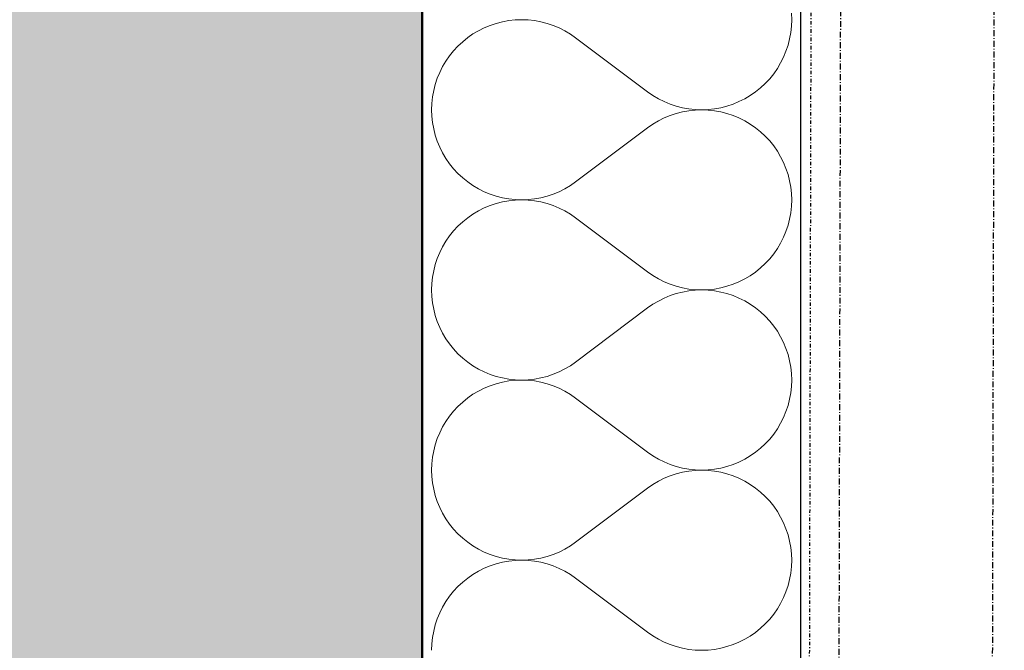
# Model space of a CAD drawing. Header units: millimetres. Extents: x -24674 to 2959, y -2716 to 20653.
# Tile 80 of 161: x -492 to -76, y 2171 to 2438. Entities that reach past the tile are written whole.
import ezdxf

# ---------------------------------------------------------------- set-up
doc = ezdxf.new("R2010")
doc.units = ezdxf.units.MM
doc.header["$MEASUREMENT"] = 0
for name, pattern in [('Wipeout_Contour', [1000, 0, -1000]), ('Čerchovaná M', [4.5, 2.5, -0.85, 0.3, -0.85]), ('Čerchovaná S', [3.5, 1.5, -0.85, 0.3, -0.85])]:
    doc.linetypes.add(name, pattern=pattern)
for name, color, linetype in [('9._POHLED ZÁPADNÍ_1_Nové_Konstrukce - krov', 7, 'Continuous'), ('9._POHLED ZÁPADNÍ_1_Nové_Konstrukce - nosné', 7, 'Continuous'), ('9._POHLED ZÁPADNÍ_1_Nové_Výplně - Povrchové', 7, 'Continuous'), ('9._POHLED ZÁPADNÍ_1_Nové_Výplně – Řezové', 7, 'Continuous'), ('9._POHLED ZÁPADNÍ_1_VÝTAH VAR 1', 7, 'Continuous')]:
    doc.layers.add(name, color=color, linetype=linetype)

# ---------------------------------------------------------------- blocks, each defined once
blk = doc.blocks.new('*X13', base_point=(-27719.5, -6043.99))
at = {"layer": '9._POHLED ZÁPADNÍ_1_Nové_Výplně – Řezové', "color": 21, "linetype": 'Continuous', "lineweight": 20, "true_color": 0xffaaaa}
for p, q in [((-285.19, 2437.71), (-287.87, 2437.23)), ((-282.48, 2438), (-285.19, 2437.71)), ((-279.76, 2438.1), (-282.48, 2438)), ((-277.05, 2438), (-279.76, 2438.1)), ((-274.34, 2437.7), (-277.05, 2438)), ((-165.5, 2438.1), (-165.6, 2440.81)), ((-165.6, 2435.38), (-165.5, 2438.1)), ((-295.6, 2434.66), (-298.03, 2433.44)), ((-293.08, 2435.7), (-295.6, 2434.66)), ((-290.5, 2436.56), (-293.08, 2435.7)), ((-287.87, 2437.23), (-290.5, 2436.56)), ((-271.66, 2437.22), (-274.34, 2437.7)), ((-269.03, 2436.54), (-271.66, 2437.22)), ((-266.45, 2435.68), (-269.03, 2436.54)), ((-263.93, 2434.64), (-266.45, 2435.68)), ((-261.5, 2433.42), (-263.93, 2434.64)), ((-165.89, 2432.67), (-165.6, 2435.38)), ((-302.61, 2430.51), (-304.73, 2428.8)), ((-300.37, 2432.06), (-302.61, 2430.51)), ((-298.03, 2433.44), (-300.37, 2432.06)), ((-259.16, 2432.03), (-261.5, 2433.42)), ((-256.93, 2430.48), (-259.16, 2432.03)), ((-256.93, 2430.48), (-226.46, 2407.62)), ((-167.05, 2427.36), (-166.37, 2429.99)), ((-166.37, 2429.99), (-165.89, 2432.67)), ((-306.72, 2426.95), (-308.57, 2424.96)), ((-304.73, 2428.8), (-306.72, 2426.95)), ((-167.91, 2424.78), (-167.05, 2427.36)), ((-310.28, 2422.84), (-311.83, 2420.6)), ((-308.57, 2424.96), (-310.28, 2422.84)), ((-170.17, 2419.83), (-168.95, 2422.26)), ((-168.95, 2422.26), (-167.91, 2424.78)), ((-313.22, 2418.26), (-314.44, 2415.83)), ((-311.83, 2420.6), (-313.22, 2418.26)), ((-173.11, 2415.26), (-171.56, 2417.49)), ((-171.56, 2417.49), (-170.17, 2419.83)), ((-315.48, 2413.32), (-316.34, 2410.74)), ((-314.44, 2415.83), (-315.48, 2413.32)), ((-176.67, 2411.15), (-174.81, 2413.14)), ((-174.81, 2413.14), (-173.11, 2415.26)), ((-316.34, 2410.74), (-317.01, 2408.1)), ((-180.78, 2407.59), (-178.66, 2409.3)), ((-178.66, 2409.3), (-176.67, 2411.15)), ((-317.5, 2405.42), (-317.79, 2402.72)), ((-317.01, 2408.1), (-317.5, 2405.42)), ((-226.46, 2407.62), (-224.22, 2406.07)), ((-224.22, 2406.07), (-221.88, 2404.68)), ((-221.88, 2404.68), (-219.45, 2403.46)), ((-187.79, 2403.44), (-185.36, 2404.65)), ((-185.36, 2404.65), (-183.02, 2406.04)), ((-183.02, 2406.04), (-180.78, 2407.59)), ((-317.79, 2402.72), (-317.88, 2400)), ((-219.45, 2403.46), (-216.94, 2402.41)), ((-216.94, 2402.41), (-214.36, 2401.55)), ((-214.36, 2401.55), (-211.72, 2400.88)), ((-211.72, 2400.88), (-209.05, 2400.39)), ((-209.05, 2400.39), (-206.34, 2400.1)), ((-200.9, 2400.1), (-198.2, 2400.38)), ((-198.2, 2400.38), (-195.52, 2400.87)), ((-195.52, 2400.87), (-192.88, 2401.54)), ((-192.88, 2401.54), (-190.3, 2402.4)), ((-190.3, 2402.4), (-187.79, 2403.44)), ((-317.88, 2400), (-317.79, 2397.28)), ((-317.79, 2397.28), (-317.5, 2394.58)), ((-219.45, 2396.54), (-221.88, 2395.32)), ((-216.94, 2397.59), (-219.45, 2396.54)), ((-214.36, 2398.45), (-216.94, 2397.59)), ((-211.72, 2399.12), (-214.36, 2398.45)), ((-209.05, 2399.61), (-211.72, 2399.12)), ((-206.34, 2399.9), (-209.05, 2399.61)), ((-206.34, 2400.1), (-203.62, 2400)), ((-203.62, 2400), (-206.34, 2399.9)), ((-203.62, 2400), (-200.9, 2400.1)), ((-200.9, 2399.9), (-203.62, 2400)), ((-198.2, 2399.62), (-200.9, 2399.9)), ((-195.52, 2399.13), (-198.2, 2399.62)), ((-192.88, 2398.46), (-195.52, 2399.13)), ((-190.3, 2397.6), (-192.88, 2398.46)), ((-187.79, 2396.56), (-190.3, 2397.6)), ((-185.36, 2395.35), (-187.79, 2396.56)), ((-317.5, 2394.58), (-317.01, 2391.9)), ((-317.01, 2391.9), (-316.34, 2389.26)), ((-256.93, 2369.52), (-226.46, 2392.38)), ((-224.22, 2393.93), (-226.46, 2392.38)), ((-221.88, 2395.32), (-224.22, 2393.93)), ((-183.02, 2393.96), (-185.36, 2395.35)), ((-180.78, 2392.41), (-183.02, 2393.96)), ((-178.66, 2390.7), (-180.78, 2392.41)), ((-316.34, 2389.26), (-315.48, 2386.68)), ((-176.67, 2388.85), (-178.66, 2390.7)), ((-174.81, 2386.86), (-176.67, 2388.85)), ((-315.48, 2386.68), (-314.44, 2384.17)), ((-314.44, 2384.17), (-313.22, 2381.74)), ((-173.11, 2384.74), (-174.81, 2386.86)), ((-171.56, 2382.51), (-173.11, 2384.74)), ((-313.22, 2381.74), (-311.83, 2379.4)), ((-311.83, 2379.4), (-310.28, 2377.16)), ((-170.17, 2380.17), (-171.56, 2382.51)), ((-168.95, 2377.74), (-170.17, 2380.17)), ((-310.28, 2377.16), (-308.57, 2375.04)), ((-167.91, 2375.22), (-168.95, 2377.74)), ((-167.05, 2372.64), (-167.91, 2375.22)), ((-308.57, 2375.04), (-306.72, 2373.05)), ((-306.72, 2373.05), (-304.73, 2371.2)), ((-304.73, 2371.2), (-302.61, 2369.49)), ((-166.37, 2370.01), (-167.05, 2372.64)), ((-302.61, 2369.49), (-300.37, 2367.94)), ((-300.37, 2367.94), (-298.03, 2366.56)), ((-261.5, 2366.58), (-259.16, 2367.97)), ((-259.16, 2367.97), (-256.93, 2369.52)), ((-165.89, 2367.33), (-166.37, 2370.01)), ((-165.6, 2364.62), (-165.89, 2367.33)), ((-298.03, 2366.56), (-295.6, 2365.34)), ((-295.6, 2365.34), (-293.08, 2364.3)), ((-293.08, 2364.3), (-290.5, 2363.44)), ((-290.5, 2363.44), (-287.87, 2362.77)), ((-287.87, 2362.77), (-285.19, 2362.29)), ((-274.34, 2362.3), (-271.66, 2362.78)), ((-271.66, 2362.78), (-269.03, 2363.46)), ((-269.03, 2363.46), (-266.45, 2364.32)), ((-266.45, 2364.32), (-263.93, 2365.36)), ((-263.93, 2365.36), (-261.5, 2366.58)), ((-165.5, 2361.9), (-165.6, 2364.62)), ((-293.08, 2359.51), (-295.6, 2358.47)), ((-290.5, 2360.37), (-293.08, 2359.51)), ((-287.87, 2361.04), (-290.5, 2360.37)), ((-285.19, 2361.52), (-287.87, 2361.04)), ((-285.19, 2362.29), (-282.48, 2362)), ((-282.48, 2361.81), (-285.19, 2361.52)), ((-282.48, 2362), (-279.76, 2361.9)), ((-279.76, 2361.9), (-282.48, 2361.81)), ((-279.76, 2361.9), (-277.05, 2362)), ((-277.05, 2361.81), (-279.76, 2361.9)), ((-277.05, 2362), (-274.34, 2362.3)), ((-274.34, 2361.51), (-277.05, 2361.81)), ((-271.66, 2361.03), (-274.34, 2361.51)), ((-269.03, 2360.35), (-271.66, 2361.03)), ((-266.45, 2359.49), (-269.03, 2360.35)), ((-263.93, 2358.45), (-266.45, 2359.49)), ((-165.89, 2356.48), (-165.6, 2359.19)), ((-165.6, 2359.19), (-165.5, 2361.9)), ((-300.37, 2355.87), (-302.61, 2354.31)), ((-298.03, 2357.25), (-300.37, 2355.87)), ((-295.6, 2358.47), (-298.03, 2357.25)), ((-261.5, 2357.23), (-263.93, 2358.45)), ((-259.16, 2355.84), (-261.5, 2357.23)), ((-256.93, 2354.29), (-259.16, 2355.84)), ((-166.37, 2353.8), (-165.89, 2356.48)), ((-306.72, 2350.76), (-308.57, 2348.76)), ((-304.73, 2352.61), (-306.72, 2350.76)), ((-302.61, 2354.31), (-304.73, 2352.61)), ((-256.93, 2354.29), (-226.46, 2331.43)), ((-167.91, 2348.59), (-167.05, 2351.17)), ((-167.05, 2351.17), (-166.37, 2353.8)), ((-310.28, 2346.65), (-311.83, 2344.41)), ((-308.57, 2348.76), (-310.28, 2346.65)), ((-170.17, 2343.64), (-168.95, 2346.07)), ((-168.95, 2346.07), (-167.91, 2348.59)), ((-313.22, 2342.07), (-314.44, 2339.64)), ((-311.83, 2344.41), (-313.22, 2342.07)), ((-171.56, 2341.3), (-170.17, 2343.64)), ((-314.44, 2339.64), (-315.48, 2337.13)), ((-174.81, 2336.95), (-173.11, 2339.07)), ((-173.11, 2339.07), (-171.56, 2341.3)), ((-316.34, 2334.55), (-317.01, 2331.91)), ((-315.48, 2337.13), (-316.34, 2334.55)), ((-178.66, 2333.11), (-176.67, 2334.96)), ((-176.67, 2334.96), (-174.81, 2336.95)), ((-317.01, 2331.91), (-317.5, 2329.23)), ((-226.46, 2331.43), (-224.22, 2329.88)), ((-224.22, 2329.88), (-221.88, 2328.48)), ((-185.36, 2328.46), (-183.02, 2329.85)), ((-183.02, 2329.85), (-180.78, 2331.4)), ((-180.78, 2331.4), (-178.66, 2333.11)), ((-317.79, 2326.53), (-317.88, 2323.81)), ((-317.5, 2329.23), (-317.79, 2326.53)), ((-221.88, 2328.48), (-219.45, 2327.27)), ((-219.45, 2327.27), (-216.94, 2326.22)), ((-216.94, 2326.22), (-214.36, 2325.36)), ((-214.36, 2325.36), (-211.72, 2324.69)), ((-195.52, 2324.68), (-192.88, 2325.35)), ((-192.88, 2325.35), (-190.3, 2326.2)), ((-190.3, 2326.2), (-187.79, 2327.24)), ((-187.79, 2327.24), (-185.36, 2328.46)), ((-317.88, 2323.81), (-317.79, 2321.09)), ((-317.79, 2321.09), (-317.5, 2318.39)), ((-216.94, 2321.4), (-219.45, 2320.35)), ((-214.36, 2322.26), (-216.94, 2321.4)), ((-211.72, 2322.93), (-214.36, 2322.26)), ((-211.72, 2324.69), (-209.05, 2324.2)), ((-209.05, 2323.42), (-211.72, 2322.93)), ((-209.05, 2324.2), (-206.34, 2323.91)), ((-206.34, 2323.71), (-209.05, 2323.42)), ((-206.34, 2323.91), (-203.62, 2323.81)), ((-203.62, 2323.81), (-206.34, 2323.71)), ((-203.62, 2323.81), (-200.9, 2323.9)), ((-200.9, 2323.71), (-203.62, 2323.81)), ((-200.9, 2323.9), (-198.2, 2324.19)), ((-198.2, 2323.42), (-200.9, 2323.71)), ((-198.2, 2324.19), (-195.52, 2324.68)), ((-195.52, 2322.94), (-198.2, 2323.42)), ((-192.88, 2322.27), (-195.52, 2322.94)), ((-190.3, 2321.41), (-192.88, 2322.27)), ((-187.79, 2320.37), (-190.3, 2321.41)), ((-317.5, 2318.39), (-317.01, 2315.71)), ((-224.22, 2317.74), (-226.46, 2316.19)), ((-221.88, 2319.13), (-224.22, 2317.74)), ((-219.45, 2320.35), (-221.88, 2319.13)), ((-185.36, 2319.16), (-187.79, 2320.37)), ((-183.02, 2317.77), (-185.36, 2319.16)), ((-180.78, 2316.22), (-183.02, 2317.77)), ((-317.01, 2315.71), (-316.34, 2313.07)), ((-316.34, 2313.07), (-315.48, 2310.49)), ((-256.93, 2293.33), (-226.46, 2316.19)), ((-178.66, 2314.51), (-180.78, 2316.22)), ((-176.67, 2312.66), (-178.66, 2314.51)), ((-315.48, 2310.49), (-314.44, 2307.98)), ((-174.81, 2310.67), (-176.67, 2312.66)), ((-173.11, 2308.55), (-174.81, 2310.67)), ((-171.56, 2306.32), (-173.11, 2308.55)), ((-314.44, 2307.98), (-313.22, 2305.55)), ((-313.22, 2305.55), (-311.83, 2303.21)), ((-170.17, 2303.98), (-171.56, 2306.32)), ((-311.83, 2303.21), (-310.28, 2300.97)), ((-310.28, 2300.97), (-308.57, 2298.85)), ((-168.95, 2301.55), (-170.17, 2303.98)), ((-167.91, 2299.03), (-168.95, 2301.55)), ((-308.57, 2298.85), (-306.72, 2296.86)), ((-306.72, 2296.86), (-304.73, 2295.01)), ((-167.05, 2296.45), (-167.91, 2299.03)), ((-166.37, 2293.82), (-167.05, 2296.45)), ((-304.73, 2295.01), (-302.61, 2293.3)), ((-302.61, 2293.3), (-300.37, 2291.75)), ((-259.16, 2291.78), (-256.93, 2293.33)), ((-165.89, 2291.14), (-166.37, 2293.82)), ((-300.37, 2291.75), (-298.03, 2290.37)), ((-298.03, 2290.37), (-295.6, 2289.15)), ((-295.6, 2289.15), (-293.08, 2288.11)), ((-293.08, 2288.11), (-290.5, 2287.25)), ((-269.03, 2287.27), (-266.45, 2288.13)), ((-266.45, 2288.13), (-263.93, 2289.17)), ((-263.93, 2289.17), (-261.5, 2290.39)), ((-261.5, 2290.39), (-259.16, 2291.78)), ((-165.6, 2288.43), (-165.89, 2291.14)), ((-165.5, 2285.71), (-165.6, 2288.43)), ((-290.5, 2284.18), (-293.08, 2283.32)), ((-290.5, 2287.25), (-287.87, 2286.58)), ((-287.87, 2284.85), (-290.5, 2284.18)), ((-287.87, 2286.58), (-285.19, 2286.1)), ((-285.19, 2285.33), (-287.87, 2284.85)), ((-285.19, 2286.1), (-282.48, 2285.81)), ((-282.48, 2285.62), (-285.19, 2285.33)), ((-282.48, 2285.81), (-279.76, 2285.71)), ((-279.76, 2285.71), (-282.48, 2285.62)), ((-279.76, 2285.71), (-277.05, 2285.81)), ((-277.05, 2285.62), (-279.76, 2285.71)), ((-277.05, 2285.81), (-274.34, 2286.11)), ((-274.34, 2285.32), (-277.05, 2285.62)), ((-274.34, 2286.11), (-271.66, 2286.59)), ((-271.66, 2284.84), (-274.34, 2285.32)), ((-271.66, 2286.59), (-269.03, 2287.27)), ((-269.03, 2284.16), (-271.66, 2284.84)), ((-266.45, 2283.3), (-269.03, 2284.16)), ((-165.6, 2283), (-165.5, 2285.71)), ((-300.37, 2279.68), (-302.61, 2278.12)), ((-298.03, 2281.06), (-300.37, 2279.68)), ((-295.6, 2282.28), (-298.03, 2281.06)), ((-293.08, 2283.32), (-295.6, 2282.28)), ((-263.93, 2282.26), (-266.45, 2283.3)), ((-261.5, 2281.04), (-263.93, 2282.26)), ((-259.16, 2279.65), (-261.5, 2281.04)), ((-256.93, 2278.1), (-259.16, 2279.65)), ((-166.37, 2277.61), (-165.89, 2280.29)), ((-165.89, 2280.29), (-165.6, 2283)), ((-304.73, 2276.42), (-306.72, 2274.57)), ((-302.61, 2278.12), (-304.73, 2276.42)), ((-256.93, 2278.1), (-226.46, 2255.24)), ((-167.05, 2274.98), (-166.37, 2277.61)), ((-308.57, 2272.57), (-310.28, 2270.46)), ((-306.72, 2274.57), (-308.57, 2272.57)), ((-168.95, 2269.88), (-167.91, 2272.4)), ((-167.91, 2272.4), (-167.05, 2274.98)), ((-311.83, 2268.22), (-313.22, 2265.88)), ((-310.28, 2270.46), (-311.83, 2268.22)), ((-171.56, 2265.11), (-170.17, 2267.45)), ((-170.17, 2267.45), (-168.95, 2269.88)), ((-314.44, 2263.45), (-315.48, 2260.94)), ((-313.22, 2265.88), (-314.44, 2263.45)), ((-174.81, 2260.76), (-173.11, 2262.88)), ((-173.11, 2262.88), (-171.56, 2265.11)), ((-315.48, 2260.94), (-316.34, 2258.36)), ((-178.66, 2256.92), (-176.67, 2258.77)), ((-176.67, 2258.77), (-174.81, 2260.76)), ((-317.01, 2255.72), (-317.5, 2253.04)), ((-316.34, 2258.36), (-317.01, 2255.72)), ((-226.46, 2255.24), (-224.22, 2253.68)), ((-183.02, 2253.66), (-180.78, 2255.21)), ((-180.78, 2255.21), (-178.66, 2256.92)), ((-317.79, 2250.34), (-317.88, 2247.62)), ((-317.5, 2253.04), (-317.79, 2250.34)), ((-224.22, 2253.68), (-221.88, 2252.29)), ((-221.88, 2252.29), (-219.45, 2251.07)), ((-219.45, 2251.07), (-216.94, 2250.03)), ((-190.3, 2250.01), (-187.79, 2251.05)), ((-187.79, 2251.05), (-185.36, 2252.27)), ((-185.36, 2252.27), (-183.02, 2253.66)), ((-317.88, 2247.62), (-317.79, 2244.9)), ((-216.94, 2250.03), (-214.36, 2249.17)), ((-214.36, 2246.07), (-216.94, 2245.21)), ((-214.36, 2249.17), (-211.72, 2248.5)), ((-211.72, 2246.74), (-214.36, 2246.07)), ((-211.72, 2248.5), (-209.05, 2248.01)), ((-209.05, 2247.23), (-211.72, 2246.74)), ((-209.05, 2248.01), (-206.34, 2247.72)), ((-206.34, 2247.52), (-209.05, 2247.23)), ((-206.34, 2247.72), (-203.62, 2247.62)), ((-203.62, 2247.62), (-206.34, 2247.52)), ((-203.62, 2247.62), (-200.9, 2247.71)), ((-200.9, 2247.52), (-203.62, 2247.62)), ((-200.9, 2247.71), (-198.2, 2248)), ((-198.2, 2247.23), (-200.9, 2247.52)), ((-198.2, 2248), (-195.52, 2248.49)), ((-195.52, 2246.75), (-198.2, 2247.23)), ((-195.52, 2248.49), (-192.88, 2249.16)), ((-192.88, 2246.08), (-195.52, 2246.75)), ((-192.88, 2249.16), (-190.3, 2250.01)), ((-190.3, 2245.22), (-192.88, 2246.08)), ((-317.79, 2244.9), (-317.5, 2242.2)), ((-317.5, 2242.2), (-317.01, 2239.52)), ((-221.88, 2242.94), (-224.22, 2241.55)), ((-219.45, 2244.16), (-221.88, 2242.94)), ((-216.94, 2245.21), (-219.45, 2244.16)), ((-187.79, 2244.18), (-190.3, 2245.22)), ((-185.36, 2242.97), (-187.79, 2244.18)), ((-183.02, 2241.58), (-185.36, 2242.97)), ((-317.01, 2239.52), (-316.34, 2236.88)), ((-256.93, 2217.14), (-226.46, 2240)), ((-224.22, 2241.55), (-226.46, 2240)), ((-180.78, 2240.03), (-183.02, 2241.58)), ((-178.66, 2238.32), (-180.78, 2240.03)), ((-176.67, 2236.47), (-178.66, 2238.32)), ((-316.34, 2236.88), (-315.48, 2234.3)), ((-315.48, 2234.3), (-314.44, 2231.79)), ((-174.81, 2234.48), (-176.67, 2236.47)), ((-173.11, 2232.36), (-174.81, 2234.48)), ((-314.44, 2231.79), (-313.22, 2229.36)), ((-171.56, 2230.13), (-173.11, 2232.36)), ((-170.17, 2227.79), (-171.56, 2230.13)), ((-313.22, 2229.36), (-311.83, 2227.02)), ((-311.83, 2227.02), (-310.28, 2224.78)), ((-168.95, 2225.36), (-170.17, 2227.79)), ((-167.91, 2222.84), (-168.95, 2225.36)), ((-310.28, 2224.78), (-308.57, 2222.66)), ((-308.57, 2222.66), (-306.72, 2220.67)), ((-167.05, 2220.26), (-167.91, 2222.84)), ((-306.72, 2220.67), (-304.73, 2218.82)), ((-304.73, 2218.82), (-302.61, 2217.11)), ((-302.61, 2217.11), (-300.37, 2215.56)), ((-259.16, 2215.59), (-256.93, 2217.14)), ((-166.37, 2217.62), (-167.05, 2220.26)), ((-165.89, 2214.95), (-166.37, 2217.62)), ((-300.37, 2215.56), (-298.03, 2214.18)), ((-298.03, 2214.18), (-295.6, 2212.96)), ((-295.6, 2212.96), (-293.08, 2211.92)), ((-266.45, 2211.94), (-263.93, 2212.98)), ((-263.93, 2212.98), (-261.5, 2214.2)), ((-261.5, 2214.2), (-259.16, 2215.59)), ((-165.6, 2212.24), (-165.89, 2214.95)), ((-293.08, 2211.92), (-290.5, 2211.06)), ((-290.5, 2211.06), (-287.87, 2210.39)), ((-287.87, 2208.66), (-290.5, 2207.99)), ((-287.87, 2210.39), (-285.19, 2209.91)), ((-285.19, 2209.14), (-287.87, 2208.66)), ((-285.19, 2209.91), (-282.48, 2209.62)), ((-282.48, 2209.43), (-285.19, 2209.14)), ((-282.48, 2209.62), (-279.76, 2209.52)), ((-279.76, 2209.52), (-282.48, 2209.43)), ((-279.76, 2209.52), (-277.05, 2209.62)), ((-277.05, 2209.42), (-279.76, 2209.52)), ((-277.05, 2209.62), (-274.34, 2209.92)), ((-274.34, 2209.13), (-277.05, 2209.42)), ((-274.34, 2209.92), (-271.66, 2210.4)), ((-271.66, 2208.65), (-274.34, 2209.13)), ((-271.66, 2210.4), (-269.03, 2211.08)), ((-269.03, 2207.97), (-271.66, 2208.65)), ((-269.03, 2211.08), (-266.45, 2211.94)), ((-165.5, 2209.52), (-165.6, 2212.24)), ((-165.6, 2206.81), (-165.5, 2209.52)), ((-298.03, 2204.87), (-300.37, 2203.48)), ((-295.6, 2206.09), (-298.03, 2204.87)), ((-293.08, 2207.13), (-295.6, 2206.09)), ((-290.5, 2207.99), (-293.08, 2207.13)), ((-266.45, 2207.11), (-269.03, 2207.97)), ((-263.93, 2206.07), (-266.45, 2207.11)), ((-261.5, 2204.85), (-263.93, 2206.07)), ((-259.16, 2203.46), (-261.5, 2204.85)), ((-165.89, 2204.1), (-165.6, 2206.81)), ((-304.73, 2200.23), (-306.72, 2198.37)), ((-302.61, 2201.93), (-304.73, 2200.23)), ((-300.37, 2203.48), (-302.61, 2201.93)), ((-256.93, 2201.9), (-259.16, 2203.46)), ((-256.93, 2201.9), (-226.46, 2179.05)), ((-167.05, 2198.79), (-166.37, 2201.42)), ((-166.37, 2201.42), (-165.89, 2204.1)), ((-308.57, 2196.38), (-310.28, 2194.27)), ((-306.72, 2198.37), (-308.57, 2196.38)), ((-168.95, 2193.69), (-167.91, 2196.21)), ((-167.91, 2196.21), (-167.05, 2198.79)), ((-311.83, 2192.03), (-313.22, 2189.69)), ((-310.28, 2194.27), (-311.83, 2192.03)), ((-170.17, 2191.26), (-168.95, 2193.69)), ((-313.22, 2189.69), (-314.44, 2187.26)), ((-173.11, 2186.69), (-171.56, 2188.92)), ((-171.56, 2188.92), (-170.17, 2191.26)), ((-315.48, 2184.75), (-316.34, 2182.17)), ((-314.44, 2187.26), (-315.48, 2184.75)), ((-176.67, 2182.58), (-174.81, 2184.57)), ((-174.81, 2184.57), (-173.11, 2186.69)), ((-317.01, 2179.53), (-317.5, 2176.85)), ((-316.34, 2182.17), (-317.01, 2179.53)), ((-180.78, 2179.02), (-178.66, 2180.72)), ((-178.66, 2180.72), (-176.67, 2182.58)), ((-317.5, 2176.85), (-317.79, 2174.15)), ((-226.46, 2179.05), (-224.22, 2177.49)), ((-224.22, 2177.49), (-221.88, 2176.1)), ((-221.88, 2176.1), (-219.45, 2174.88)), ((-187.79, 2174.86), (-185.36, 2176.08)), ((-185.36, 2176.08), (-183.02, 2177.47)), ((-183.02, 2177.47), (-180.78, 2179.02)), ((-317.79, 2174.15), (-317.88, 2171.43)), ((-219.45, 2174.88), (-216.94, 2173.84)), ((-216.94, 2173.84), (-214.36, 2172.98)), ((-214.36, 2172.98), (-211.72, 2172.31)), ((-211.72, 2172.31), (-209.05, 2171.82)), ((-209.05, 2171.82), (-206.34, 2171.53)), ((-206.34, 2171.53), (-203.62, 2171.43)), ((-203.62, 2171.43), (-200.9, 2171.52)), ((-200.9, 2171.52), (-198.2, 2171.81)), ((-198.2, 2171.81), (-195.52, 2172.29)), ((-195.52, 2172.29), (-192.88, 2172.97)), ((-192.88, 2172.97), (-190.3, 2173.82)), ((-190.3, 2173.82), (-187.79, 2174.86))]:
    blk.add_line(p, q, dxfattribs=at)
blk = doc.blocks.new('*X24', base_point=(-27719.5, -6043.99))
at = {"layer": '9._POHLED ZÁPADNÍ_1_Nové_Výplně – Řezové', "color": 21, "linetype": 'Continuous', "lineweight": 20, "true_color": 0xffaaaa}
for p, q in [((-285.19, 2437.71), (-287.87, 2437.23)), ((-282.48, 2438), (-285.19, 2437.71)), ((-279.76, 2438.1), (-282.48, 2438)), ((-277.05, 2438), (-279.76, 2438.1)), ((-274.34, 2437.7), (-277.05, 2438)), ((-165.5, 2438.1), (-165.6, 2440.81)), ((-165.6, 2435.38), (-165.5, 2438.1)), ((-295.6, 2434.66), (-298.03, 2433.44)), ((-293.08, 2435.7), (-295.6, 2434.66)), ((-290.5, 2436.56), (-293.08, 2435.7)), ((-287.87, 2437.23), (-290.5, 2436.56)), ((-271.66, 2437.22), (-274.34, 2437.7)), ((-269.03, 2436.54), (-271.66, 2437.22)), ((-266.45, 2435.68), (-269.03, 2436.54)), ((-263.93, 2434.64), (-266.45, 2435.68)), ((-261.5, 2433.42), (-263.93, 2434.64)), ((-165.89, 2432.67), (-165.6, 2435.38)), ((-302.61, 2430.51), (-304.73, 2428.8)), ((-300.37, 2432.06), (-302.61, 2430.51)), ((-298.03, 2433.44), (-300.37, 2432.06)), ((-259.16, 2432.03), (-261.5, 2433.42)), ((-256.93, 2430.48), (-259.16, 2432.03)), ((-256.93, 2430.48), (-226.46, 2407.62)), ((-167.05, 2427.36), (-166.37, 2429.99)), ((-166.37, 2429.99), (-165.89, 2432.67)), ((-306.72, 2426.95), (-308.57, 2424.96)), ((-304.73, 2428.8), (-306.72, 2426.95)), ((-167.91, 2424.78), (-167.05, 2427.36)), ((-310.28, 2422.84), (-311.83, 2420.6)), ((-308.57, 2424.96), (-310.28, 2422.84)), ((-170.17, 2419.83), (-168.95, 2422.26)), ((-168.95, 2422.26), (-167.91, 2424.78)), ((-313.22, 2418.26), (-314.44, 2415.83)), ((-311.83, 2420.6), (-313.22, 2418.26)), ((-173.11, 2415.26), (-171.56, 2417.49)), ((-171.56, 2417.49), (-170.17, 2419.83)), ((-315.48, 2413.32), (-316.34, 2410.74)), ((-314.44, 2415.83), (-315.48, 2413.32)), ((-176.67, 2411.15), (-174.81, 2413.14)), ((-174.81, 2413.14), (-173.11, 2415.26)), ((-316.34, 2410.74), (-317.01, 2408.1)), ((-180.78, 2407.59), (-178.66, 2409.3)), ((-178.66, 2409.3), (-176.67, 2411.15)), ((-317.5, 2405.42), (-317.79, 2402.72)), ((-317.01, 2408.1), (-317.5, 2405.42)), ((-226.46, 2407.62), (-224.22, 2406.07)), ((-224.22, 2406.07), (-221.88, 2404.68)), ((-221.88, 2404.68), (-219.45, 2403.46)), ((-187.79, 2403.44), (-185.36, 2404.65)), ((-185.36, 2404.65), (-183.02, 2406.04)), ((-183.02, 2406.04), (-180.78, 2407.59)), ((-317.79, 2402.72), (-317.88, 2400)), ((-219.45, 2403.46), (-216.94, 2402.41)), ((-216.94, 2402.41), (-214.36, 2401.55)), ((-214.36, 2401.55), (-211.72, 2400.88)), ((-211.72, 2400.88), (-209.05, 2400.39)), ((-209.05, 2400.39), (-206.34, 2400.1)), ((-200.9, 2400.1), (-198.2, 2400.38)), ((-198.2, 2400.38), (-195.52, 2400.87)), ((-195.52, 2400.87), (-192.88, 2401.54)), ((-192.88, 2401.54), (-190.3, 2402.4)), ((-190.3, 2402.4), (-187.79, 2403.44)), ((-317.88, 2400), (-317.79, 2397.28)), ((-317.79, 2397.28), (-317.5, 2394.58)), ((-219.45, 2396.54), (-221.88, 2395.32)), ((-216.94, 2397.59), (-219.45, 2396.54)), ((-214.36, 2398.45), (-216.94, 2397.59)), ((-211.72, 2399.12), (-214.36, 2398.45)), ((-209.05, 2399.61), (-211.72, 2399.12)), ((-206.34, 2399.9), (-209.05, 2399.61)), ((-206.34, 2400.1), (-203.62, 2400)), ((-203.62, 2400), (-206.34, 2399.9)), ((-203.62, 2400), (-200.9, 2400.1)), ((-200.9, 2399.9), (-203.62, 2400)), ((-198.2, 2399.62), (-200.9, 2399.9)), ((-195.52, 2399.13), (-198.2, 2399.62)), ((-192.88, 2398.46), (-195.52, 2399.13)), ((-190.3, 2397.6), (-192.88, 2398.46)), ((-187.79, 2396.56), (-190.3, 2397.6)), ((-185.36, 2395.35), (-187.79, 2396.56)), ((-317.5, 2394.58), (-317.01, 2391.9)), ((-317.01, 2391.9), (-316.34, 2389.26)), ((-256.93, 2369.52), (-226.46, 2392.38)), ((-224.22, 2393.93), (-226.46, 2392.38)), ((-221.88, 2395.32), (-224.22, 2393.93)), ((-183.02, 2393.96), (-185.36, 2395.35)), ((-180.78, 2392.41), (-183.02, 2393.96)), ((-178.66, 2390.7), (-180.78, 2392.41)), ((-316.34, 2389.26), (-315.48, 2386.68)), ((-176.67, 2388.85), (-178.66, 2390.7)), ((-174.81, 2386.86), (-176.67, 2388.85)), ((-315.48, 2386.68), (-314.44, 2384.17)), ((-314.44, 2384.17), (-313.22, 2381.74)), ((-173.11, 2384.74), (-174.81, 2386.86)), ((-171.56, 2382.51), (-173.11, 2384.74)), ((-313.22, 2381.74), (-311.83, 2379.4)), ((-311.83, 2379.4), (-310.28, 2377.16)), ((-170.17, 2380.17), (-171.56, 2382.51)), ((-168.95, 2377.74), (-170.17, 2380.17)), ((-310.28, 2377.16), (-308.57, 2375.04)), ((-167.91, 2375.22), (-168.95, 2377.74)), ((-167.05, 2372.64), (-167.91, 2375.22)), ((-308.57, 2375.04), (-306.72, 2373.05)), ((-306.72, 2373.05), (-304.73, 2371.2)), ((-304.73, 2371.2), (-302.61, 2369.49)), ((-166.37, 2370.01), (-167.05, 2372.64)), ((-302.61, 2369.49), (-300.37, 2367.94)), ((-300.37, 2367.94), (-298.03, 2366.56)), ((-261.5, 2366.58), (-259.16, 2367.97)), ((-259.16, 2367.97), (-256.93, 2369.52)), ((-165.89, 2367.33), (-166.37, 2370.01)), ((-165.6, 2364.62), (-165.89, 2367.33)), ((-298.03, 2366.56), (-295.6, 2365.34)), ((-295.6, 2365.34), (-293.08, 2364.3)), ((-293.08, 2364.3), (-290.5, 2363.44)), ((-290.5, 2363.44), (-287.87, 2362.77)), ((-287.87, 2362.77), (-285.19, 2362.29)), ((-274.34, 2362.3), (-271.66, 2362.78)), ((-271.66, 2362.78), (-269.03, 2363.46)), ((-269.03, 2363.46), (-266.45, 2364.32)), ((-266.45, 2364.32), (-263.93, 2365.36)), ((-263.93, 2365.36), (-261.5, 2366.58)), ((-165.5, 2361.9), (-165.6, 2364.62)), ((-293.08, 2359.51), (-295.6, 2358.47)), ((-290.5, 2360.37), (-293.08, 2359.51)), ((-287.87, 2361.04), (-290.5, 2360.37)), ((-285.19, 2361.52), (-287.87, 2361.04)), ((-285.19, 2362.29), (-282.48, 2362)), ((-282.48, 2361.81), (-285.19, 2361.52)), ((-282.48, 2362), (-279.76, 2361.9)), ((-279.76, 2361.9), (-282.48, 2361.81)), ((-279.76, 2361.9), (-277.05, 2362)), ((-277.05, 2361.81), (-279.76, 2361.9)), ((-277.05, 2362), (-274.34, 2362.3)), ((-274.34, 2361.51), (-277.05, 2361.81)), ((-271.66, 2361.03), (-274.34, 2361.51)), ((-269.03, 2360.35), (-271.66, 2361.03)), ((-266.45, 2359.49), (-269.03, 2360.35)), ((-263.93, 2358.45), (-266.45, 2359.49)), ((-165.89, 2356.48), (-165.6, 2359.19)), ((-165.6, 2359.19), (-165.5, 2361.9)), ((-300.37, 2355.87), (-302.61, 2354.31)), ((-298.03, 2357.25), (-300.37, 2355.87)), ((-295.6, 2358.47), (-298.03, 2357.25)), ((-261.5, 2357.23), (-263.93, 2358.45)), ((-259.16, 2355.84), (-261.5, 2357.23)), ((-256.93, 2354.29), (-259.16, 2355.84)), ((-166.37, 2353.8), (-165.89, 2356.48)), ((-306.72, 2350.76), (-308.57, 2348.76)), ((-304.73, 2352.61), (-306.72, 2350.76)), ((-302.61, 2354.31), (-304.73, 2352.61)), ((-256.93, 2354.29), (-226.46, 2331.43)), ((-167.91, 2348.59), (-167.05, 2351.17)), ((-167.05, 2351.17), (-166.37, 2353.8)), ((-310.28, 2346.65), (-311.83, 2344.41)), ((-308.57, 2348.76), (-310.28, 2346.65)), ((-170.17, 2343.64), (-168.95, 2346.07)), ((-168.95, 2346.07), (-167.91, 2348.59)), ((-313.22, 2342.07), (-314.44, 2339.64)), ((-311.83, 2344.41), (-313.22, 2342.07)), ((-171.56, 2341.3), (-170.17, 2343.64)), ((-314.44, 2339.64), (-315.48, 2337.13)), ((-174.81, 2336.95), (-173.11, 2339.07)), ((-173.11, 2339.07), (-171.56, 2341.3)), ((-316.34, 2334.55), (-317.01, 2331.91)), ((-315.48, 2337.13), (-316.34, 2334.55)), ((-178.66, 2333.11), (-176.67, 2334.96)), ((-176.67, 2334.96), (-174.81, 2336.95)), ((-317.01, 2331.91), (-317.5, 2329.23)), ((-226.46, 2331.43), (-224.22, 2329.88)), ((-224.22, 2329.88), (-221.88, 2328.48)), ((-185.36, 2328.46), (-183.02, 2329.85)), ((-183.02, 2329.85), (-180.78, 2331.4)), ((-180.78, 2331.4), (-178.66, 2333.11)), ((-317.79, 2326.53), (-317.88, 2323.81)), ((-317.5, 2329.23), (-317.79, 2326.53)), ((-221.88, 2328.48), (-219.45, 2327.27)), ((-219.45, 2327.27), (-216.94, 2326.22)), ((-216.94, 2326.22), (-214.36, 2325.36)), ((-214.36, 2325.36), (-211.72, 2324.69)), ((-195.52, 2324.68), (-192.88, 2325.35)), ((-192.88, 2325.35), (-190.3, 2326.2)), ((-190.3, 2326.2), (-187.79, 2327.24)), ((-187.79, 2327.24), (-185.36, 2328.46)), ((-317.88, 2323.81), (-317.79, 2321.09)), ((-317.79, 2321.09), (-317.5, 2318.39)), ((-216.94, 2321.4), (-219.45, 2320.35)), ((-214.36, 2322.26), (-216.94, 2321.4)), ((-211.72, 2322.93), (-214.36, 2322.26)), ((-211.72, 2324.69), (-209.05, 2324.2)), ((-209.05, 2323.42), (-211.72, 2322.93)), ((-209.05, 2324.2), (-206.34, 2323.91)), ((-206.34, 2323.71), (-209.05, 2323.42)), ((-206.34, 2323.91), (-203.62, 2323.81)), ((-203.62, 2323.81), (-206.34, 2323.71)), ((-203.62, 2323.81), (-200.9, 2323.9)), ((-200.9, 2323.71), (-203.62, 2323.81)), ((-200.9, 2323.9), (-198.2, 2324.19)), ((-198.2, 2323.42), (-200.9, 2323.71)), ((-198.2, 2324.19), (-195.52, 2324.68)), ((-195.52, 2322.94), (-198.2, 2323.42)), ((-192.88, 2322.27), (-195.52, 2322.94)), ((-190.3, 2321.41), (-192.88, 2322.27)), ((-187.79, 2320.37), (-190.3, 2321.41)), ((-317.5, 2318.39), (-317.01, 2315.71)), ((-224.22, 2317.74), (-226.46, 2316.19)), ((-221.88, 2319.13), (-224.22, 2317.74)), ((-219.45, 2320.35), (-221.88, 2319.13)), ((-185.36, 2319.16), (-187.79, 2320.37)), ((-183.02, 2317.77), (-185.36, 2319.16)), ((-180.78, 2316.22), (-183.02, 2317.77)), ((-317.01, 2315.71), (-316.34, 2313.07)), ((-316.34, 2313.07), (-315.48, 2310.49)), ((-256.93, 2293.33), (-226.46, 2316.19)), ((-178.66, 2314.51), (-180.78, 2316.22)), ((-176.67, 2312.66), (-178.66, 2314.51)), ((-315.48, 2310.49), (-314.44, 2307.98)), ((-174.81, 2310.67), (-176.67, 2312.66)), ((-173.11, 2308.55), (-174.81, 2310.67)), ((-171.56, 2306.32), (-173.11, 2308.55)), ((-314.44, 2307.98), (-313.22, 2305.55)), ((-313.22, 2305.55), (-311.83, 2303.21)), ((-170.17, 2303.98), (-171.56, 2306.32)), ((-311.83, 2303.21), (-310.28, 2300.97)), ((-310.28, 2300.97), (-308.57, 2298.85)), ((-168.95, 2301.55), (-170.17, 2303.98)), ((-167.91, 2299.03), (-168.95, 2301.55)), ((-308.57, 2298.85), (-306.72, 2296.86)), ((-306.72, 2296.86), (-304.73, 2295.01)), ((-167.05, 2296.45), (-167.91, 2299.03)), ((-166.37, 2293.82), (-167.05, 2296.45)), ((-304.73, 2295.01), (-302.61, 2293.3)), ((-302.61, 2293.3), (-300.37, 2291.75)), ((-259.16, 2291.78), (-256.93, 2293.33)), ((-165.89, 2291.14), (-166.37, 2293.82)), ((-300.37, 2291.75), (-298.03, 2290.37)), ((-298.03, 2290.37), (-295.6, 2289.15)), ((-295.6, 2289.15), (-293.08, 2288.11)), ((-293.08, 2288.11), (-290.5, 2287.25)), ((-269.03, 2287.27), (-266.45, 2288.13)), ((-266.45, 2288.13), (-263.93, 2289.17)), ((-263.93, 2289.17), (-261.5, 2290.39)), ((-261.5, 2290.39), (-259.16, 2291.78)), ((-165.6, 2288.43), (-165.89, 2291.14)), ((-165.5, 2285.71), (-165.6, 2288.43)), ((-290.5, 2284.18), (-293.08, 2283.32)), ((-290.5, 2287.25), (-287.87, 2286.58)), ((-287.87, 2284.85), (-290.5, 2284.18)), ((-287.87, 2286.58), (-285.19, 2286.1)), ((-285.19, 2285.33), (-287.87, 2284.85)), ((-285.19, 2286.1), (-282.48, 2285.81)), ((-282.48, 2285.62), (-285.19, 2285.33)), ((-282.48, 2285.81), (-279.76, 2285.71)), ((-279.76, 2285.71), (-282.48, 2285.62)), ((-279.76, 2285.71), (-277.05, 2285.81)), ((-277.05, 2285.62), (-279.76, 2285.71)), ((-277.05, 2285.81), (-274.34, 2286.11)), ((-274.34, 2285.32), (-277.05, 2285.62)), ((-274.34, 2286.11), (-271.66, 2286.59)), ((-271.66, 2284.84), (-274.34, 2285.32)), ((-271.66, 2286.59), (-269.03, 2287.27)), ((-269.03, 2284.16), (-271.66, 2284.84)), ((-266.45, 2283.3), (-269.03, 2284.16)), ((-165.6, 2283), (-165.5, 2285.71)), ((-300.37, 2279.68), (-302.61, 2278.12)), ((-298.03, 2281.06), (-300.37, 2279.68)), ((-295.6, 2282.28), (-298.03, 2281.06)), ((-293.08, 2283.32), (-295.6, 2282.28)), ((-263.93, 2282.26), (-266.45, 2283.3)), ((-261.5, 2281.04), (-263.93, 2282.26)), ((-259.16, 2279.65), (-261.5, 2281.04)), ((-256.93, 2278.1), (-259.16, 2279.65)), ((-166.37, 2277.61), (-165.89, 2280.29)), ((-165.89, 2280.29), (-165.6, 2283)), ((-304.73, 2276.42), (-306.72, 2274.57)), ((-302.61, 2278.12), (-304.73, 2276.42)), ((-256.93, 2278.1), (-226.46, 2255.24)), ((-167.05, 2274.98), (-166.37, 2277.61)), ((-308.57, 2272.57), (-310.28, 2270.46)), ((-306.72, 2274.57), (-308.57, 2272.57)), ((-168.95, 2269.88), (-167.91, 2272.4)), ((-167.91, 2272.4), (-167.05, 2274.98)), ((-311.83, 2268.22), (-313.22, 2265.88)), ((-310.28, 2270.46), (-311.83, 2268.22)), ((-171.56, 2265.11), (-170.17, 2267.45)), ((-170.17, 2267.45), (-168.95, 2269.88)), ((-314.44, 2263.45), (-315.48, 2260.94)), ((-313.22, 2265.88), (-314.44, 2263.45)), ((-174.81, 2260.76), (-173.11, 2262.88)), ((-173.11, 2262.88), (-171.56, 2265.11)), ((-315.48, 2260.94), (-316.34, 2258.36)), ((-178.66, 2256.92), (-176.67, 2258.77)), ((-176.67, 2258.77), (-174.81, 2260.76)), ((-317.01, 2255.72), (-317.5, 2253.04)), ((-316.34, 2258.36), (-317.01, 2255.72)), ((-226.46, 2255.24), (-224.22, 2253.68)), ((-183.02, 2253.66), (-180.78, 2255.21)), ((-180.78, 2255.21), (-178.66, 2256.92)), ((-317.79, 2250.34), (-317.88, 2247.62)), ((-317.5, 2253.04), (-317.79, 2250.34)), ((-224.22, 2253.68), (-221.88, 2252.29)), ((-221.88, 2252.29), (-219.45, 2251.07)), ((-219.45, 2251.07), (-216.94, 2250.03)), ((-190.3, 2250.01), (-187.79, 2251.05)), ((-187.79, 2251.05), (-185.36, 2252.27)), ((-185.36, 2252.27), (-183.02, 2253.66)), ((-317.88, 2247.62), (-317.79, 2244.9)), ((-216.94, 2250.03), (-214.36, 2249.17)), ((-214.36, 2246.07), (-216.94, 2245.21)), ((-214.36, 2249.17), (-211.72, 2248.5)), ((-211.72, 2246.74), (-214.36, 2246.07)), ((-211.72, 2248.5), (-209.05, 2248.01)), ((-209.05, 2247.23), (-211.72, 2246.74)), ((-209.05, 2248.01), (-206.34, 2247.72)), ((-206.34, 2247.52), (-209.05, 2247.23)), ((-206.34, 2247.72), (-203.62, 2247.62)), ((-203.62, 2247.62), (-206.34, 2247.52)), ((-203.62, 2247.62), (-200.9, 2247.71)), ((-200.9, 2247.52), (-203.62, 2247.62)), ((-200.9, 2247.71), (-198.2, 2248)), ((-198.2, 2247.23), (-200.9, 2247.52)), ((-198.2, 2248), (-195.52, 2248.49)), ((-195.52, 2246.75), (-198.2, 2247.23)), ((-195.52, 2248.49), (-192.88, 2249.16)), ((-192.88, 2246.08), (-195.52, 2246.75)), ((-192.88, 2249.16), (-190.3, 2250.01)), ((-190.3, 2245.22), (-192.88, 2246.08)), ((-317.79, 2244.9), (-317.5, 2242.2)), ((-317.5, 2242.2), (-317.01, 2239.52)), ((-221.88, 2242.94), (-224.22, 2241.55)), ((-219.45, 2244.16), (-221.88, 2242.94)), ((-216.94, 2245.21), (-219.45, 2244.16)), ((-187.79, 2244.18), (-190.3, 2245.22)), ((-185.36, 2242.97), (-187.79, 2244.18)), ((-183.02, 2241.58), (-185.36, 2242.97)), ((-317.01, 2239.52), (-316.34, 2236.88)), ((-256.93, 2217.14), (-226.46, 2240)), ((-224.22, 2241.55), (-226.46, 2240)), ((-180.78, 2240.03), (-183.02, 2241.58)), ((-178.66, 2238.32), (-180.78, 2240.03)), ((-176.67, 2236.47), (-178.66, 2238.32)), ((-316.34, 2236.88), (-315.48, 2234.3)), ((-315.48, 2234.3), (-314.44, 2231.79)), ((-174.81, 2234.48), (-176.67, 2236.47)), ((-173.11, 2232.36), (-174.81, 2234.48)), ((-314.44, 2231.79), (-313.22, 2229.36)), ((-171.56, 2230.13), (-173.11, 2232.36)), ((-170.17, 2227.79), (-171.56, 2230.13)), ((-313.22, 2229.36), (-311.83, 2227.02)), ((-311.83, 2227.02), (-310.28, 2224.78)), ((-168.95, 2225.36), (-170.17, 2227.79)), ((-167.91, 2222.84), (-168.95, 2225.36)), ((-310.28, 2224.78), (-308.57, 2222.66)), ((-308.57, 2222.66), (-306.72, 2220.67)), ((-167.05, 2220.26), (-167.91, 2222.84)), ((-306.72, 2220.67), (-304.73, 2218.82)), ((-304.73, 2218.82), (-302.61, 2217.11)), ((-302.61, 2217.11), (-300.37, 2215.56)), ((-259.16, 2215.59), (-256.93, 2217.14)), ((-166.37, 2217.62), (-167.05, 2220.26)), ((-165.89, 2214.95), (-166.37, 2217.62)), ((-300.37, 2215.56), (-298.03, 2214.18)), ((-298.03, 2214.18), (-295.6, 2212.96)), ((-295.6, 2212.96), (-293.08, 2211.92)), ((-266.45, 2211.94), (-263.93, 2212.98)), ((-263.93, 2212.98), (-261.5, 2214.2)), ((-261.5, 2214.2), (-259.16, 2215.59)), ((-165.6, 2212.24), (-165.89, 2214.95)), ((-293.08, 2211.92), (-290.5, 2211.06)), ((-290.5, 2211.06), (-287.87, 2210.39)), ((-287.87, 2208.66), (-290.5, 2207.99)), ((-287.87, 2210.39), (-285.19, 2209.91)), ((-285.19, 2209.14), (-287.87, 2208.66)), ((-285.19, 2209.91), (-282.48, 2209.62)), ((-282.48, 2209.43), (-285.19, 2209.14)), ((-282.48, 2209.62), (-279.76, 2209.52)), ((-279.76, 2209.52), (-282.48, 2209.43)), ((-279.76, 2209.52), (-277.05, 2209.62)), ((-277.05, 2209.42), (-279.76, 2209.52)), ((-277.05, 2209.62), (-274.34, 2209.92)), ((-274.34, 2209.13), (-277.05, 2209.42)), ((-274.34, 2209.92), (-271.66, 2210.4)), ((-271.66, 2208.65), (-274.34, 2209.13)), ((-271.66, 2210.4), (-269.03, 2211.08)), ((-269.03, 2207.97), (-271.66, 2208.65)), ((-269.03, 2211.08), (-266.45, 2211.94)), ((-165.5, 2209.52), (-165.6, 2212.24)), ((-165.6, 2206.81), (-165.5, 2209.52)), ((-298.03, 2204.87), (-300.37, 2203.48)), ((-295.6, 2206.09), (-298.03, 2204.87)), ((-293.08, 2207.13), (-295.6, 2206.09)), ((-290.5, 2207.99), (-293.08, 2207.13)), ((-266.45, 2207.11), (-269.03, 2207.97)), ((-263.93, 2206.07), (-266.45, 2207.11)), ((-261.5, 2204.85), (-263.93, 2206.07)), ((-259.16, 2203.46), (-261.5, 2204.85)), ((-165.89, 2204.1), (-165.6, 2206.81)), ((-304.73, 2200.23), (-306.72, 2198.37)), ((-302.61, 2201.93), (-304.73, 2200.23)), ((-300.37, 2203.48), (-302.61, 2201.93)), ((-256.93, 2201.9), (-259.16, 2203.46)), ((-256.93, 2201.9), (-226.46, 2179.05)), ((-167.05, 2198.79), (-166.37, 2201.42)), ((-166.37, 2201.42), (-165.89, 2204.1)), ((-308.57, 2196.38), (-310.28, 2194.27)), ((-306.72, 2198.37), (-308.57, 2196.38)), ((-168.95, 2193.69), (-167.91, 2196.21)), ((-167.91, 2196.21), (-167.05, 2198.79)), ((-311.83, 2192.03), (-313.22, 2189.69)), ((-310.28, 2194.27), (-311.83, 2192.03)), ((-170.17, 2191.26), (-168.95, 2193.69)), ((-313.22, 2189.69), (-314.44, 2187.26)), ((-173.11, 2186.69), (-171.56, 2188.92)), ((-171.56, 2188.92), (-170.17, 2191.26)), ((-315.48, 2184.75), (-316.34, 2182.17)), ((-314.44, 2187.26), (-315.48, 2184.75)), ((-176.67, 2182.58), (-174.81, 2184.57)), ((-174.81, 2184.57), (-173.11, 2186.69)), ((-317.01, 2179.53), (-317.5, 2176.85)), ((-316.34, 2182.17), (-317.01, 2179.53)), ((-180.78, 2179.02), (-178.66, 2180.72)), ((-178.66, 2180.72), (-176.67, 2182.58)), ((-317.5, 2176.85), (-317.79, 2174.15)), ((-226.46, 2179.05), (-224.22, 2177.49)), ((-224.22, 2177.49), (-221.88, 2176.1)), ((-221.88, 2176.1), (-219.45, 2174.88)), ((-187.79, 2174.86), (-185.36, 2176.08)), ((-185.36, 2176.08), (-183.02, 2177.47)), ((-183.02, 2177.47), (-180.78, 2179.02)), ((-317.79, 2174.15), (-317.88, 2171.43)), ((-219.45, 2174.88), (-216.94, 2173.84)), ((-216.94, 2173.84), (-214.36, 2172.98)), ((-214.36, 2172.98), (-211.72, 2172.31)), ((-211.72, 2172.31), (-209.05, 2171.82)), ((-209.05, 2171.82), (-206.34, 2171.53)), ((-206.34, 2171.53), (-203.62, 2171.43)), ((-203.62, 2171.43), (-200.9, 2171.52)), ((-200.9, 2171.52), (-198.2, 2171.81)), ((-198.2, 2171.81), (-195.52, 2172.29)), ((-195.52, 2172.29), (-192.88, 2172.97)), ((-192.88, 2172.97), (-190.3, 2173.82)), ((-190.3, 2173.82), (-187.79, 2174.86))]:
    blk.add_line(p, q, dxfattribs=at)

msp = doc.modelspace()

# ---------------------------------------------------------------- linework, layer by layer
at = {"layer": '9._POHLED ZÁPADNÍ_1_Nové_Konstrukce - krov', "color": 1, "linetype": 'Čerchovaná M', "lineweight": 25}
for p, q in [((-147.2, 1400.03), (-140.46, 4257.41)), ((-82.76, 1184.64), (-75.51, 4257.25))]:
    msp.add_line(p, q, dxfattribs=at)

# ---------------------------------------------------------------- wipeouts: each hides what was drawn before it
at = {"color": 254, "linetype": 'Wipeout_Contour', "lineweight": 0, "ltscale": 36793.983046}
msp.add_wipeout([(-161.69, 351.47), (-161.69, 17956.84), (-321.69, 17969.56), (-321.69, 351.48)], dxfattribs=at).dxf.layer = '9._POHLED ZÁPADNÍ_1_Nové_Výplně - Povrchové'

# ---------------------------------------------------------------- next in the draw order: hatches: boundary and pattern name
at = {"layer": '9._POHLED ZÁPADNÍ_1_Nové_Výplně – Řezové', "linetype": 'Continuous', "lineweight": 0, "true_color": 0xf2b2b2}
msp.add_hatch(color=9, dxfattribs=at).paths.add_polyline_path([(-322, 3949.14), (-702, 3949.13), (-701.89, 351.54), (-321.89, 351.55)])

# ---------------------------------------------------------------- next in the draw order: linework, layer by layer
at = {"layer": '9._POHLED ZÁPADNÍ_1_Nové_Konstrukce - nosné', "color": 1, "linetype": 'Continuous', "lineweight": 25, "flags": 128}
for points in [[(-161.69, 351.47), (-161.69, 18117.35)], [(-321.69, 17969.56), (-321.69, 351.48)], [(-321.89, 351.55), (-322, 3949.14)]]:
    msp.add_lwpolyline(points, dxfattribs=at)

# ---------------------------------------------------------------- next in the draw order: wipeouts: each hides what was drawn before it
at = {"color": 254, "linetype": 'Wipeout_Contour', "lineweight": 0, "ltscale": 8778.600966}
msp.add_wipeout([(-321.69, 351.48), (-161.69, 351.47), (-161.69, 3949.14), (-321.69, 3949.14)], dxfattribs=at).dxf.layer = '9._POHLED ZÁPADNÍ_1_Nové_Výplně – Řezové'

# ---------------------------------------------------------------- next in the draw order: linework, layer by layer
at = {"layer": '9._POHLED ZÁPADNÍ_1_Nové_Konstrukce - nosné', "color": 1, "linetype": 'Continuous', "lineweight": 25, "flags": 128}
for points in [[(-161.69, 351.47), (-161.69, 18117.35)], [(-321.69, 17969.56), (-321.69, 351.48)]]:
    msp.add_lwpolyline(points, dxfattribs=at)

# ---------------------------------------------------------------- next in the draw order: block references
at = {"layer": '9._POHLED ZÁPADNÍ_1_VÝTAH VAR 1', "color": 9, "linetype": 'Continuous', "lineweight": 13}
msp.add_blockref('*X13', (-27719.5, -6043.99), dxfattribs=at)

# ---------------------------------------------------------------- next in the draw order: wipeouts: each hides what was drawn before it
at = {"color": 254, "linetype": 'Wipeout_Contour', "lineweight": 0, "ltscale": 8775.620918}
msp.add_wipeout([(-321.69, 351.47), (-161.69, 351.47), (-161.69, 3947.65), (-321.69, 3947.65)], dxfattribs=at).dxf.layer = '9._POHLED ZÁPADNÍ_1_Nové_Výplně – Řezové'

# ---------------------------------------------------------------- next in the draw order: linework, layer by layer
at = {"layer": '9._POHLED ZÁPADNÍ_1_Nové_Konstrukce - krov', "color": 1, "linetype": 'Čerchovaná S', "lineweight": 25}
msp.add_line((-161.55, 616.04), (-152.96, 4257.44), dxfattribs=at)
at = {"layer": '9._POHLED ZÁPADNÍ_1_Nové_Konstrukce - nosné', "color": 1, "linetype": 'Continuous', "lineweight": 25, "flags": 128}
for points in [[(-321.69, 3947.65), (-321.69, 351.47)], [(-161.69, 351.47), (-161.69, 3947.65)]]:
    msp.add_lwpolyline(points, dxfattribs=at)

# ---------------------------------------------------------------- next in the draw order: block references
at = {"layer": '9._POHLED ZÁPADNÍ_1_VÝTAH VAR 1', "color": 9, "linetype": 'Continuous', "lineweight": 13}
msp.add_blockref('*X24', (-27719.5, -6043.99), dxfattribs=at)

doc.saveas('drawing.dxf')
